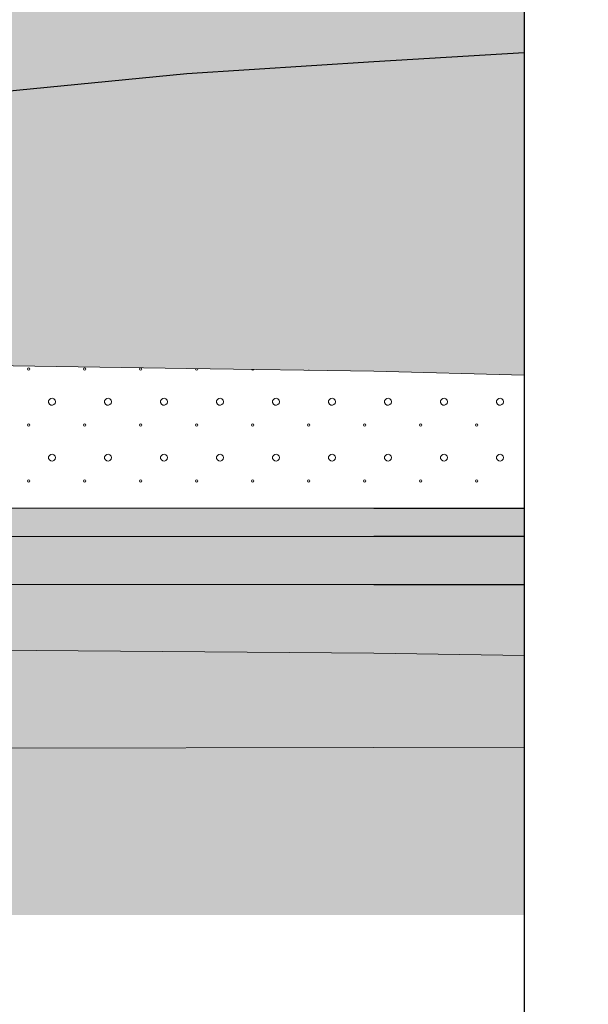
# Model space of a CAD drawing. Header units: millimetres. Extents: x 615418 to 955542, y 450519 to 646666.
# Tile 73 of 84: x 942257 to 955542, y 577869 to 600895. Entities that reach past the tile are written whole.
import ezdxf

# ---------------------------------------------------------------- set-up
doc = ezdxf.new("R2010")
doc.units = ezdxf.units.MM
doc.layers.add('Bound', color=7, linetype='Continuous')
doc.layers.add('Fill', color=7, linetype='Continuous')
pattern_1 = [(197.87055, (767405.044, 606052.442), (-2090.787921, -696.5901627), [8.1465, -22691.8873]), (197.87055, (767060.044, 605707.442), (-2090.787921, -696.5901627), [8.1465, -22691.8873]), (270, (767052.3, 605704.9), (696.9293, 4e-14), [8.146, -688.4443]), (270, (767397.3, 606049.9), (696.9293, 4e-14), [8.146, -688.4443]), (342.12945, (767397.394, 606041.792), (19514.0205961, -6269.3114633), [8.1465, -22691.8873]), (342.12945, (767052.394, 605696.792), (19514.0205961, -6269.3114633), [8.1465, -22691.8873]), (53.95936, (767405.044, 606039.24), (3484.646535, 4876.131138), [8.1465, -9468.1]), (53.95936, (767060.044, 605694.24), (3484.646535, 4876.131138), [8.1465, -9468.1]), (126.04064, (767064.874, 605700.84), (-2090.787921, 2786.36065), [8.146, -9468.1007]), (126.04064, (767409.874, 606045.84), (-2090.787921, 2786.36065), [8.146, -9468.1007])]

msp = doc.modelspace()

# ---------------------------------------------------------------- hatches: boundary and pattern name
at = {"layer": 'Fill', "lineweight": 13}
h = msp.add_hatch(dxfattribs=at)
h.set_pattern_fill('GR29', color=256, scale=1500, pattern_type=2)
h.set_pattern_definition(pattern_1)
h.paths.add_polyline_path([(946165.8, 599637.2), (950535.1, 599915.3), (954042.3, 600127.5), (954042.3, 602231.5), (955542.3, 603231.5), (954989.5, 603415.7), (954042.3, 603379.5), (951843.6, 603295.4), (943944.1, 603034.7), (933579.3, 602648.5), (923214.4, 602235), (912849.6, 601812.2), (902484.8, 601398.7), (892119.9, 601012.4), (890601, 600962.3), (886930.5, 600781.1), (884340, 600669.3), (881749.5, 600557.5), (879158.8, 600462.1), (876568.2, 600366.7), (873977.5, 600271.3), (871386.9, 600175.9), (868796.1, 600100.4), (866205.3, 600025), (863614.5, 599949.5), (861023.8, 599874), (858432.9, 599820.9), (855841.9, 599767.9), (853251, 599714.8), (850660.1, 599661.8), (847475.8, 599545.8), (840295.8, 599545.8), (837106.8, 599545.8), (834117.9, 599545.8), (831128.9, 599545.8), (828139.9, 599545.9), (825151, 599545.9), (822162, 599545.9), (819173, 599545.9), (817678.5, 599545.8), (816903.7, 599474.9), (816157.8, 599418.1), (815411.8, 599362), (814665.9, 599305.8), (813920, 599249.7), (813174, 599193.6), (812428, 599139.8), (811682, 599085.9), (810936, 599032.1), (810190.1, 598978.2), (809444, 598928), (808697.8, 598877.8), (807951.7, 598827.6), (807205.6, 598777.4), (806459.4, 598732.1), (805713.2, 598686.8), (804966.9, 598641.5), (804220.7, 598596.3), (803474.2, 598556.9), (802727.8, 598517.5), (801981.4, 598478.1), (801235, 598438.7), (800488.4, 598406.1), (799741.8, 598373.4), (798995.2, 598340.7), (798248.6, 598308), (797501.7, 598282.4), (796754.9, 598256.9), (796008.1, 598231.4), (795136.3, 598205.1), (795071.3, 598205.7), (793411.4, 598203.9), (791761.5, 598198.1), (790111.6, 598188.7), (788461.7, 598176.1), (786811.8, 598160.8), (785161.9, 598143.7), (783512.1, 598125.2), (781862.2, 598106.4), (780212.3, 598088), (778562.4, 598070.8), (776912.5, 598055.6), (775262.6, 598043), (773612.7, 598033.6), (771962.8, 598027.8), (770212.9, 598025.8), (765601, 598053), (761089.1, 598133.5), (756577.2, 598263.6), (752065.3, 598437.8), (747553.4, 598648.3), (743041.5, 598886.1), (738529.6, 599140.7), (734017.7, 599401), (729505.8, 599655.6), (724993.9, 599893.3), (720482, 600103.9), (715970.1, 600278.1), (711458.2, 600408.2), (706946.3, 600488.6), (702434.4, 600515.8), (688535.1, 600172.8), (657179.2, 600049), (648050.1, 600607.1), (638506.2, 601983), (633618.5, 603231.5), (632118.4, 602231.5), (632118.4, 594516.2), (648050.1, 593573.8), (688535.1, 593577.4), (705044.4, 593577.3), (721336.5, 593180.5), (737628.6, 592783.6), (755362.9, 594099.9), (766712.9, 594451.3), (770212.9, 594545.8), (795161.3, 594606.1), (798250.3, 594601.9), (801239.2, 594590.3), (804228.2, 594571.5), (807217.2, 594546.3), (810206.1, 594515.8), (813195.1, 594481.5), (816184.1, 594444.7), (819173, 594407), (822162, 594370.2), (825151, 594335.8), (828139.9, 594305.4), (831128.9, 594280.2), (834117.9, 594261.4), (837106.8, 594249.8), (840295.8, 594245.8), (847475.8, 594245.7), (885266.5, 593669.6)])
at = {"layer": 'Fill'}
h = msp.add_hatch(dxfattribs=at)
h.set_pattern_fill('GR28', color=256, scale=1500, pattern_type=2)
h.set_pattern_definition([(90, (766712.94, 605367.84), (-375, 375), [16.5, -733.5]), (45, (766712.94, 605384.34), (-375, 375), [16.9706, -513.3595]), (0, (766724.94, 605396.34), (375, 375), [16.5, -733.5]), (315, (766741.44, 605396.34), (375, 375), [16.9706, -513.3595]), (90, (766753.44, 605367.84), (-375, 375), [16.5, -733.5]), (45, (766741.44, 605355.84), (-375, 375), [16.9706, -513.3595]), (0, (766724.94, 605355.84), (375, 375), [16.5, -733.5]), (315, (766712.94, 605367.84), (375, 375), [16.9706, -513.3595])])
h.paths.add_polyline_path([(954042.3, 600127.5), (950535.1, 599915.3), (946165.8, 599637.2), (885266.5, 593669.6), (946165.8, 592741.3), (950535.1, 592674.7), (954042.3, 592578.9)])
h = msp.add_hatch(dxfattribs=at)
h.set_pattern_fill('GR39', color=256, scale=1500, style=0, pattern_type=2)
h.set_pattern_definition([(0, (767140.44, 605463.8), (0, 868.83), [0, -843]), (0, (767681.94, 606009.8), (0, 868.83), [0, -843]), (0, (766838.94, 606009.8), (0, 868.83), [0, -843]), (46.589094, (767045.944, 606216.842), (32034, 33884.37), [159.48, -47680.6918]), (45.009384, (767552.944, 605880.842), (843, 868.83), [168.765, -40372.0644]), (44.01591, (767209.444, 605534.342), (843, 868.83), [182.1, -18573.4564]), (45.009384, (767381.944, 605709.842), (843, 868.83), [177.105, -40363.7244]), (46.627721, (766880.944, 606048.842), (30348, 32146.71), [189.63, -45229.577])])
h.paths.add_polyline_path([(950535.1, 589467.2), (887299.3, 589503.6), (870695.8, 589503.6), (872826.4, 588767.2), (887299.3, 588767.2), (950535.1, 588806.8), (954042.3, 588810.7), (954042.3, 589463.6)])
h = msp.add_hatch(dxfattribs=at)
h.set_pattern_fill('GR30', color=256, scale=1500, style=0, pattern_type=2)
h.set_pattern_definition([(197.866148, (766950.019, 605597.732), (-1469.25, -489.3829239), [8.8168, -15942.6809]), (197.866148, (767197.519, 605845.232), (-1469.25, -489.3829239), [8.8168, -15942.6809]), (270, (767189.1, 605842.5), (489.75, 3e-14), [8.8168, -480.5661]), (270, (766941.6, 605595), (489.75, 3e-14), [8.8168, -480.5661]), (342.133852, (766941.694, 605586.242), (13713.0000001, -4404.4463148), [8.817, -15942.6807]), (342.133852, (767189.194, 605833.742), (13713.0000001, -4404.4463148), [8.817, -15942.6807]), (53.95219, (766949.944, 605583.392), (2448.75, 3425.680467), [8.817, -6649.238]), (53.95219, (767197.444, 605830.892), (2448.75, 3425.680467), [8.817, -6649.238]), (126.04781, (767202.694, 605838.092), (-1469.25, 1957.5316954), [8.8168, -6649.2382]), (126.04781, (766955.194, 605590.592), (-1469.25, 1957.5316954), [8.8168, -6649.2382])])
h.paths.add_polyline_path([(946165.8, 588804.1), (887299.3, 588767.2), (872826.4, 588767.2), (872840.4, 588762.3), (874019, 588355), (875942.2, 587727.7), (887299.3, 587687.2), (946165.8, 587678.5), (950535.1, 587677.8), (954042.3, 587676.9), (954042.3, 588810.7), (950535.1, 588806.8)])
at = {"layer": 'Fill', "lineweight": 13}
h = msp.add_hatch(dxfattribs=at)
h.set_pattern_fill('GR38', color=256, scale=1500, pattern_type=2)
h.set_pattern_definition([(45, (766713, 607455.8), (0, 3150), [1484.925, -2969.85]), (45, (768813, 605355.8), (0, 3150), [1484.925, -2969.85]), (45, (766713, 605355.8), (0, 3150), [2121.3, -2333.473]), (45, (768213, 606855.8), (0, 3150), [2333.4, -2121.373]), (45, (767763, 605355.8), (0, 3150), [2969.85, -1484.923]), (45, (766713, 606405.8), (0, 3150), [2969.85, -1484.923])])
h.paths.add_polyline_path([(954042.3, 587676.9), (950535.1, 587677.8), (887299.3, 587687.2), (875942.2, 587727.7), (877670.5, 587414.2), (881182.4, 586834.2), (884424.8, 586602), (950535.1, 586078.2), (954042.3, 586028.3)])
h.paths.add_polyline_path([(705044.4, 586944.2), (688535.1, 586944.3), (648050.1, 587038.5), (632118.4, 587038.5), (632118.4, 583392.7), (648050.1, 583392.7), (688535.1, 583082.4), (705044.4, 583082.3), (755362.9, 583329.5), (766712.9, 583133.1), (770212.9, 583130.7), (795161.3, 583525), (840295.8, 583746.7), (847475.8, 583745.8), (950535.1, 583871.1), (954042.3, 583878.8), (954042.3, 586028.3), (950535.1, 586078.2), (884424.8, 586602), (847475.8, 586554.3), (840295.8, 586545), (795161.3, 585803.9), (770212.9, 585235.6), (766712.9, 585219.8), (755362.9, 585213.2)])
h = msp.add_hatch(dxfattribs=at)
h.set_pattern_fill('GR29', color=256, scale=1500, pattern_type=2)
h.set_pattern_definition(pattern_1)
h.paths.add_polyline_path([(759209.5, 580399.1), (760209.5, 579958.3), (954042.3, 579958.3), (954042.3, 583878.8), (950535.1, 583871.1), (847475.8, 583745.8), (840295.8, 583746.7), (795161.3, 583525), (770212.9, 583130.7), (766712.9, 583133.1), (755362.9, 583329.5), (705044.4, 583082.3), (688535.1, 583082.4), (648050.1, 583392.7), (632118.4, 583392.7), (632118.4, 579958.3), (757209.5, 579958.3), (758209.5, 579976.3)])

# ---------------------------------------------------------------- linework, layer by layer
for points in [[(954042.3, 635205.8), (954042.3, 605231.5), (952542.3, 604231.5), (955542.3, 603231.5), (954042.3, 602231.5), (954042.3, 554842.4)], [(954042.3, 635205.8), (954042.3, 605231.5), (952542.3, 604231.5), (955542.3, 603231.5), (954042.3, 602231.5), (954042.3, 554842.4)], [(950535.1, 599915.3), (954042.3, 600127.5)], [(954042.3, 589463.6), (950535.1, 589467.2), (887299.3, 589503.6), (870695.8, 589503.6)], [(954042.3, 588810.7), (950535.1, 588806.8), (887299.3, 588767.2), (872826.4, 588767.2)], [(954042.3, 587676.9), (950535.1, 587677.8), (887299.3, 587687.2), (875942.2, 587727.7)]]:
    msp.add_lwpolyline(points)
at = {"lineweight": 13}
for points in [[(847475.8, 594245.7), (885266.5, 593669.6), (946165.8, 592741.3), (950535.1, 592674.7), (954042.3, 592578.9)], [(847475.8, 593646.1), (855789.4, 593464.6), (859458.9, 592888.1), (863217.7, 591936.8), (867830.4, 590530.2), (870695.8, 589503.6), (872840.4, 588762.3), (874019, 588355), (875942.2, 587727.7), (877670.5, 587414.2), (881182.4, 586834.2), (884424.8, 586602), (950535.1, 586078.2), (954042.3, 586028.3)]]:
    msp.add_lwpolyline(points, dxfattribs=at)
at = {"layer": 'Bound'}
msp.add_lwpolyline([(885266.5, 593669.6), (946165.8, 599637.2), (950535.1, 599915.3)], dxfattribs=at)
at = {"layer": 'Bound', "lineweight": 13}
msp.add_lwpolyline([(954042.3, 583878.8), (950535.1, 583871.1), (847475.8, 583745.8), (840295.8, 583746.7), (795161.3, 583525), (770212.9, 583130.7), (766712.9, 583133.1), (755362.9, 583329.5), (705044.4, 583082.3), (688535.1, 583082.4), (648050.1, 583392.7), (632118.4, 583392.7)], dxfattribs=at)
at = {"layer": 'Fill', "linetype": 'Continuous', "lineweight": 13}
for p, q in [((942447.7, 592743.4), (942439.4, 592723.2)), ((942439.5, 592723.3), (942447.9, 592703.1)), ((942447.7, 592703), (942468, 592694.7)), ((942468, 592751.8), (942447.8, 592743.5)), ((942488.2, 592743.4), (942468, 592751.8)), ((942468, 592694.8), (942488.3, 592703.1)), ((942496.6, 592723.3), (942488.2, 592743.5)), ((942488.2, 592703), (942496.5, 592723.2)), ((943756, 592743.4), (943747.7, 592723.2)), ((943747.8, 592723.3), (943756.2, 592703.1)), ((943756, 592703), (943776.3, 592694.7)), ((943776.3, 592751.8), (943756.1, 592743.5)), ((943796.5, 592743.4), (943776.3, 592751.8)), ((943776.3, 592694.8), (943796.6, 592703.1)), ((943804.9, 592723.3), (943796.5, 592743.5)), ((943796.5, 592703), (943804.8, 592723.2)), ((945064.4, 592743.4), (945056, 592723.2)), ((945056.1, 592723.3), (945064.5, 592703.1)), ((945084.7, 592751.8), (945064.4, 592743.5)), ((945064.4, 592703), (945084.6, 592694.7)), ((945104.8, 592743.4), (945084.6, 592751.8)), ((945084.7, 592694.8), (945104.9, 592703.1)), ((945113.2, 592723.3), (945104.8, 592743.5)), ((945104.8, 592703), (945113.1, 592723.2)), ((946370.5, 592738.2), (946364.3, 592723.2)), ((946364.4, 592723.3), (946372.8, 592703.1)), ((946372.7, 592703), (946392.9, 592694.7)), ((946393, 592694.8), (946413.2, 592703.1)), ((946413.1, 592703), (946421.4, 592723.2)), ((946421.5, 592723.3), (946415.6, 592737.5)), ((947674.8, 592718.3), (947681.1, 592703.1)), ((947681, 592703), (947701.2, 592694.7)), ((947701.3, 592694.8), (947721.5, 592703.1)), ((947721.4, 592703), (947727.4, 592717.5)), ((949001.1, 592698.1), (949009.5, 592694.7)), ((949009.6, 592694.8), (949017, 592697.9)), ((942950.8, 592014), (942932.7, 591979.4)), ((942983, 592036.2), (942950.8, 592014)), ((943021.7, 592040.9), (942983, 592036.2)), ((943058.3, 592027.1), (943021.8, 592040.9)), ((943084.2, 591997.9), (943058.4, 592027.2)), ((944259.1, 592014), (944241, 591979.4)), ((944291.3, 592036.2), (944259.1, 592014)), ((944330, 592040.9), (944291.3, 592036.2)), ((944366.6, 592027.1), (944330.1, 592040.9)), ((944392.5, 591997.9), (944366.7, 592027.2)), ((945567.4, 592014), (945549.3, 591979.4)), ((945599.6, 592036.2), (945567.4, 592014)), ((945638.4, 592040.9), (945599.6, 592036.2)), ((945674.9, 592027.1), (945638.4, 592040.9)), ((945700.8, 591997.9), (945675, 592027.2)), ((946875.7, 592014), (946857.6, 591979.4)), ((946907.9, 592036.2), (946875.8, 592014)), ((946946.7, 592040.9), (946907.9, 592036.2)), ((946983.2, 592027.1), (946946.7, 592040.9)), ((947009.1, 591997.9), (946983.3, 592027.2)), ((948184, 592014), (948165.9, 591979.4)), ((948216.2, 592036.2), (948184.1, 592014)), ((948255, 592040.9), (948216.2, 592036.2)), ((948291.5, 592027.1), (948255, 592040.9)), ((948317.4, 591997.9), (948291.6, 592027.2)), ((949492.3, 592014), (949474.2, 591979.4)), ((949524.5, 592036.2), (949492.4, 592014)), ((949563.3, 592040.9), (949524.5, 592036.2)), ((949599.8, 592027.1), (949563.3, 592040.9)), ((949625.7, 591997.9), (949599.9, 592027.2)), ((950800.6, 592014), (950782.5, 591979.4)), ((950832.8, 592036.2), (950800.7, 592014)), ((950871.6, 592040.9), (950832.8, 592036.2)), ((950908.1, 592027.1), (950871.6, 592040.9)), ((950934, 591997.9), (950908.2, 592027.2)), ((952108.9, 592014), (952090.8, 591979.4)), ((952141.1, 592036.2), (952109, 592014)), ((952179.9, 592040.9), (952141.1, 592036.2)), ((952216.4, 592027.1), (952179.9, 592040.9)), ((952242.3, 591997.9), (952216.5, 592027.2)), ((953417.2, 592014), (953399.1, 591979.4)), ((953449.4, 592036.2), (953417.3, 592014)), ((953488.2, 592040.9), (953449.4, 592036.2)), ((953524.7, 592027.1), (953488.2, 592040.9)), ((953550.6, 591997.9), (953524.8, 592027.2)), ((942932.7, 591979.4), (942932.7, 591940.4)), ((942932.7, 591940.3), (942950.8, 591905.7)), ((942950.8, 591905.7), (942983, 591883.5)), ((942983, 591883.5), (943021.8, 591878.8)), ((943021.7, 591878.9), (943058.3, 591892.7)), ((943058.3, 591892.7), (943084.2, 591922)), ((943084.2, 591921.9), (943093.5, 591959.9)), ((943093.7, 591959.9), (943084.4, 591997.9)), ((944241, 591979.4), (944241, 591940.4)), ((944241, 591940.3), (944259.1, 591905.7)), ((944259.1, 591905.7), (944291.3, 591883.5)), ((944291.3, 591883.5), (944330.1, 591878.8)), ((944330, 591878.9), (944366.6, 591892.7)), ((944366.6, 591892.7), (944392.5, 591922)), ((944392.5, 591921.9), (944401.8, 591959.9)), ((944402, 591959.9), (944392.7, 591997.9)), ((945549.3, 591979.4), (945549.3, 591940.4)), ((945549.3, 591940.3), (945567.4, 591905.7)), ((945567.4, 591905.7), (945599.6, 591883.5)), ((945599.6, 591883.5), (945638.4, 591878.8)), ((945638.4, 591878.9), (945674.9, 591892.7)), ((945674.9, 591892.7), (945700.8, 591922)), ((945700.8, 591921.9), (945710.1, 591959.9)), ((945710.3, 591959.9), (945701, 591997.9)), ((946857.6, 591979.4), (946857.6, 591940.4)), ((946857.6, 591940.3), (946875.7, 591905.7)), ((946875.7, 591905.7), (946907.9, 591883.5)), ((946907.9, 591883.5), (946946.7, 591878.8)), ((946946.7, 591878.9), (946983.2, 591892.7)), ((946983.2, 591892.7), (947009.1, 591922)), ((947009.1, 591921.9), (947018.4, 591959.9)), ((947018.6, 591959.9), (947009.3, 591997.9)), ((948165.9, 591979.4), (948165.9, 591940.4)), ((948165.9, 591940.3), (948184, 591905.7)), ((948184, 591905.7), (948216.2, 591883.5)), ((948216.2, 591883.5), (948255, 591878.8)), ((948255, 591878.9), (948291.5, 591892.7)), ((948291.5, 591892.7), (948317.4, 591922)), ((948317.4, 591921.9), (948326.7, 591959.9)), ((948326.9, 591959.9), (948317.6, 591997.9)), ((949474.2, 591979.4), (949474.2, 591940.4)), ((949474.2, 591940.3), (949492.3, 591905.7)), ((949492.3, 591905.7), (949524.5, 591883.5)), ((949524.5, 591883.5), (949563.3, 591878.8)), ((949563.3, 591878.9), (949599.8, 591892.7)), ((949599.8, 591892.7), (949625.7, 591922)), ((949625.7, 591921.9), (949635, 591959.9)), ((949635.2, 591959.9), (949625.9, 591997.9)), ((950782.5, 591979.4), (950782.5, 591940.4)), ((950782.5, 591940.3), (950800.6, 591905.7)), ((950800.6, 591905.7), (950832.8, 591883.5)), ((950832.8, 591883.5), (950871.6, 591878.8)), ((950871.6, 591878.9), (950908.1, 591892.7)), ((950908.1, 591892.7), (950934, 591922)), ((950934, 591921.9), (950943.3, 591959.9)), ((950943.5, 591959.9), (950934.2, 591997.9)), ((952090.8, 591979.4), (952090.8, 591940.4)), ((952090.8, 591940.3), (952108.9, 591905.7)), ((952108.9, 591905.7), (952141.1, 591883.5)), ((952141.1, 591883.5), (952179.9, 591878.8)), ((952179.9, 591878.9), (952216.4, 591892.7)), ((952216.4, 591892.7), (952242.3, 591922)), ((952242.3, 591921.9), (952251.6, 591959.9)), ((952251.8, 591959.9), (952242.5, 591997.9)), ((953399.1, 591979.4), (953399.1, 591940.4)), ((953399.1, 591940.3), (953417.2, 591905.7)), ((953417.2, 591905.7), (953449.4, 591883.5)), ((953449.4, 591883.5), (953488.2, 591878.8)), ((953488.2, 591878.9), (953524.7, 591892.7)), ((953524.7, 591892.7), (953550.6, 591922)), ((953550.6, 591921.9), (953559.9, 591959.9)), ((953560.1, 591959.9), (953550.9, 591997.9)), ((942447.7, 591435.9), (942439.4, 591415.7)), ((942439.5, 591415.8), (942447.9, 591395.6)), ((942447.7, 591395.5), (942468, 591387.2)), ((942468, 591444.3), (942447.8, 591436)), ((942488.2, 591435.9), (942468, 591444.3)), ((942468, 591387.3), (942488.3, 591395.7)), ((942496.6, 591415.8), (942488.2, 591436)), ((942488.2, 591395.5), (942496.5, 591415.7)), ((943756, 591435.9), (943747.7, 591415.7)), ((943747.8, 591415.8), (943756.2, 591395.6)), ((943756, 591395.5), (943776.3, 591387.2)), ((943776.3, 591444.3), (943756.1, 591436)), ((943796.5, 591435.9), (943776.3, 591444.3)), ((943776.3, 591387.3), (943796.6, 591395.7)), ((943804.9, 591415.8), (943796.5, 591436)), ((943796.5, 591395.5), (943804.8, 591415.7)), ((945064.4, 591435.9), (945056, 591415.7)), ((945056.1, 591415.8), (945064.5, 591395.6)), ((945084.7, 591444.3), (945064.4, 591436)), ((945064.4, 591395.5), (945084.6, 591387.2)), ((945104.8, 591435.9), (945084.6, 591444.3)), ((945084.7, 591387.3), (945104.9, 591395.7)), ((945113.2, 591415.8), (945104.8, 591436)), ((945104.8, 591395.5), (945113.1, 591415.7)), ((946372.7, 591435.9), (946364.3, 591415.7)), ((946364.4, 591415.8), (946372.8, 591395.6)), ((946393, 591444.3), (946372.7, 591436)), ((946372.7, 591395.5), (946392.9, 591387.2)), ((946413.1, 591435.9), (946392.9, 591444.3)), ((946393, 591387.3), (946413.2, 591395.7)), ((946421.5, 591415.8), (946413.1, 591436)), ((946413.1, 591395.5), (946421.4, 591415.7)), ((947681, 591435.9), (947672.6, 591415.7)), ((947672.7, 591415.8), (947681.1, 591395.6)), ((947701.3, 591444.3), (947681, 591436)), ((947681, 591395.5), (947701.2, 591387.2)), ((947721.4, 591435.9), (947701.2, 591444.3)), ((947701.3, 591387.3), (947721.5, 591395.7)), ((947729.8, 591415.8), (947721.4, 591436)), ((947721.4, 591395.5), (947729.8, 591415.7)), ((948989.3, 591435.9), (948980.9, 591415.7)), ((948981, 591415.8), (948989.4, 591395.6)), ((949009.6, 591444.3), (948989.3, 591436)), ((948989.3, 591395.5), (949009.5, 591387.2)), ((949029.7, 591435.9), (949009.5, 591444.3)), ((949009.6, 591387.3), (949029.8, 591395.7)), ((949029.7, 591395.5), (949038.1, 591415.7)), ((949038.1, 591415.8), (949029.8, 591436)), ((950297.6, 591435.9), (950289.2, 591415.7)), ((950289.3, 591415.8), (950297.7, 591395.6)), ((950317.9, 591444.3), (950297.6, 591436)), ((950297.6, 591395.5), (950317.8, 591387.2)), ((950338, 591435.9), (950317.8, 591444.3)), ((950317.9, 591387.3), (950338.1, 591395.7)), ((950338, 591395.5), (950346.4, 591415.7)), ((950346.4, 591415.8), (950338.1, 591436)), ((951605.9, 591435.9), (951597.5, 591415.7)), ((951597.6, 591415.8), (951606, 591395.6)), ((951626.2, 591444.3), (951605.9, 591436)), ((951605.9, 591395.5), (951626.1, 591387.2)), ((951646.3, 591435.9), (951626.1, 591444.3)), ((951626.2, 591387.3), (951646.4, 591395.7)), ((951646.3, 591395.5), (951654.7, 591415.7)), ((951654.7, 591415.8), (951646.4, 591436)), ((952914.2, 591435.9), (952905.8, 591415.7)), ((952905.9, 591415.8), (952914.3, 591395.6)), ((952914.2, 591395.5), (952934.4, 591387.2)), ((952934.5, 591444.3), (952914.3, 591436)), ((952954.6, 591435.9), (952934.4, 591444.3)), ((952934.5, 591387.3), (952954.7, 591395.7)), ((952954.6, 591395.5), (952963, 591415.7)), ((952963, 591415.8), (952954.7, 591436)), ((942950.8, 590706.5), (942932.7, 590671.9)), ((942932.7, 590671.9), (942932.7, 590632.9)), ((942932.7, 590632.8), (942950.8, 590598.2)), ((942983, 590728.8), (942950.8, 590706.5)), ((943021.7, 590733.4), (942983, 590728.7)), ((943058.3, 590719.6), (943021.8, 590733.5)), ((943084.2, 590690.4), (943058.4, 590719.7)), ((943084.2, 590614.4), (943093.5, 590652.4)), ((943093.7, 590652.4), (943084.4, 590690.4)), ((944259.1, 590706.5), (944241, 590671.9)), ((944241, 590671.9), (944241, 590632.9)), ((944241, 590632.8), (944259.1, 590598.2)), ((944291.3, 590728.8), (944259.1, 590706.5)), ((944330, 590733.4), (944291.3, 590728.7)), ((944366.6, 590719.6), (944330.1, 590733.5)), ((944392.5, 590690.4), (944366.7, 590719.7)), ((944392.5, 590614.4), (944401.8, 590652.4)), ((944402, 590652.4), (944392.7, 590690.4)), ((945567.4, 590706.5), (945549.3, 590671.9)), ((945549.3, 590671.9), (945549.3, 590632.9)), ((945549.3, 590632.8), (945567.4, 590598.2)), ((945599.6, 590728.8), (945567.4, 590706.5)), ((945638.4, 590733.4), (945599.6, 590728.7)), ((945674.9, 590719.6), (945638.4, 590733.5)), ((945700.8, 590690.4), (945675, 590719.7)), ((945700.8, 590614.4), (945710.1, 590652.4)), ((945710.3, 590652.4), (945701, 590690.4)), ((946875.7, 590706.5), (946857.6, 590671.9)), ((946857.6, 590671.9), (946857.6, 590632.9)), ((946857.6, 590632.8), (946875.7, 590598.2)), ((946907.9, 590728.8), (946875.8, 590706.5)), ((946946.7, 590733.4), (946907.9, 590728.7)), ((946983.2, 590719.6), (946946.7, 590733.5)), ((947009.1, 590690.4), (946983.3, 590719.7)), ((947009.1, 590614.4), (947018.4, 590652.4)), ((947018.6, 590652.4), (947009.3, 590690.4)), ((948184, 590706.5), (948165.9, 590671.9)), ((948165.9, 590671.9), (948165.9, 590632.9)), ((948165.9, 590632.8), (948184, 590598.2)), ((948216.2, 590728.8), (948184.1, 590706.5)), ((948255, 590733.4), (948216.2, 590728.7)), ((948291.5, 590719.6), (948255, 590733.5)), ((948317.4, 590690.4), (948291.6, 590719.7)), ((948317.4, 590614.4), (948326.7, 590652.4)), ((948326.9, 590652.4), (948317.6, 590690.4)), ((949492.3, 590706.5), (949474.2, 590671.9)), ((949474.2, 590671.9), (949474.2, 590632.9)), ((949474.2, 590632.8), (949492.3, 590598.2)), ((949524.5, 590728.8), (949492.4, 590706.5)), ((949563.3, 590733.4), (949524.5, 590728.7)), ((949599.8, 590719.6), (949563.3, 590733.5)), ((949625.7, 590690.4), (949599.9, 590719.7)), ((949625.7, 590614.4), (949635, 590652.4)), ((949635.2, 590652.4), (949625.9, 590690.4)), ((950800.6, 590706.5), (950782.5, 590671.9)), ((950782.5, 590671.9), (950782.5, 590632.9)), ((950782.5, 590632.8), (950800.6, 590598.2)), ((950832.8, 590728.8), (950800.7, 590706.5)), ((950871.6, 590733.4), (950832.8, 590728.7)), ((950908.1, 590719.6), (950871.6, 590733.5)), ((950934, 590690.4), (950908.2, 590719.7)), ((950934, 590614.4), (950943.3, 590652.4)), ((950943.5, 590652.4), (950934.2, 590690.4)), ((952108.9, 590706.5), (952090.8, 590671.9)), ((952090.8, 590671.9), (952090.8, 590632.9)), ((952090.8, 590632.8), (952108.9, 590598.2)), ((952141.1, 590728.8), (952109, 590706.5)), ((952179.9, 590733.4), (952141.1, 590728.7)), ((952216.4, 590719.6), (952179.9, 590733.5)), ((952242.3, 590690.4), (952216.5, 590719.7)), ((952242.3, 590614.4), (952251.6, 590652.4)), ((952251.8, 590652.4), (952242.5, 590690.4)), ((953417.2, 590706.5), (953399.1, 590671.9)), ((953399.1, 590671.9), (953399.1, 590632.9)), ((953399.1, 590632.8), (953417.2, 590598.2)), ((953449.4, 590728.8), (953417.3, 590706.5)), ((953488.2, 590733.4), (953449.4, 590728.7)), ((953524.7, 590719.6), (953488.2, 590733.5)), ((953550.6, 590690.4), (953524.8, 590719.7)), ((953550.6, 590614.4), (953559.9, 590652.4)), ((953560.1, 590652.4), (953550.9, 590690.4)), ((942950.8, 590598.3), (942983, 590576)), ((942983, 590576), (943021.8, 590571.3)), ((943021.7, 590571.4), (943058.3, 590585.2)), ((943058.3, 590585.2), (943084.2, 590614.5)), ((944259.1, 590598.3), (944291.3, 590576)), ((944291.3, 590576), (944330.1, 590571.3)), ((944330, 590571.4), (944366.6, 590585.2)), ((944366.6, 590585.2), (944392.5, 590614.5)), ((945567.4, 590598.3), (945599.6, 590576)), ((945599.6, 590576), (945638.4, 590571.3)), ((945638.4, 590571.4), (945674.9, 590585.2)), ((945674.9, 590585.2), (945700.8, 590614.5)), ((946875.7, 590598.3), (946907.9, 590576)), ((946907.9, 590576), (946946.7, 590571.3)), ((946946.7, 590571.4), (946983.2, 590585.2)), ((946983.2, 590585.2), (947009.1, 590614.5)), ((948184, 590598.3), (948216.2, 590576)), ((948216.2, 590576), (948255, 590571.3)), ((948255, 590571.4), (948291.5, 590585.2)), ((948291.5, 590585.2), (948317.4, 590614.5)), ((949492.3, 590598.3), (949524.5, 590576)), ((949524.5, 590576), (949563.3, 590571.3)), ((949563.3, 590571.4), (949599.8, 590585.2)), ((949599.8, 590585.2), (949625.7, 590614.5)), ((950800.6, 590598.3), (950832.8, 590576)), ((950832.8, 590576), (950871.6, 590571.3)), ((950871.6, 590571.4), (950908.1, 590585.2)), ((950908.1, 590585.2), (950934, 590614.5)), ((952108.9, 590598.3), (952141.1, 590576)), ((952141.1, 590576), (952179.9, 590571.3)), ((952179.9, 590571.4), (952216.4, 590585.2)), ((952216.4, 590585.2), (952242.3, 590614.5)), ((953417.2, 590598.3), (953449.4, 590576)), ((953449.4, 590576), (953488.2, 590571.3)), ((953488.2, 590571.4), (953524.7, 590585.2)), ((953524.7, 590585.2), (953550.6, 590614.5)), ((942447.7, 590128.4), (942439.4, 590108.2)), ((942439.5, 590108.3), (942447.9, 590088.1)), ((942447.7, 590088), (942468, 590079.7)), ((942468, 590136.8), (942447.8, 590128.5)), ((942488.2, 590128.4), (942468, 590136.8)), ((942468, 590079.8), (942488.3, 590088.2)), ((942496.6, 590108.3), (942488.2, 590128.5)), ((942488.2, 590088), (942496.5, 590108.2)), ((943756, 590128.4), (943747.7, 590108.2)), ((943747.8, 590108.3), (943756.2, 590088.1)), ((943756, 590088), (943776.3, 590079.7)), ((943776.3, 590136.8), (943756.1, 590128.5)), ((943796.5, 590128.4), (943776.3, 590136.8)), ((943776.3, 590079.8), (943796.6, 590088.2)), ((943804.9, 590108.3), (943796.5, 590128.5)), ((943796.5, 590088), (943804.8, 590108.2)), ((945064.4, 590128.4), (945056, 590108.2)), ((945056.1, 590108.3), (945064.5, 590088.1)), ((945084.7, 590136.8), (945064.4, 590128.5)), ((945064.4, 590088), (945084.6, 590079.7)), ((945104.8, 590128.4), (945084.6, 590136.8)), ((945084.7, 590079.8), (945104.9, 590088.2)), ((945113.2, 590108.3), (945104.8, 590128.5)), ((945104.8, 590088), (945113.1, 590108.2)), ((946372.7, 590128.4), (946364.3, 590108.2)), ((946364.4, 590108.3), (946372.8, 590088.1)), ((946393, 590136.8), (946372.7, 590128.5)), ((946372.7, 590088), (946392.9, 590079.7)), ((946413.1, 590128.4), (946392.9, 590136.8)), ((946393, 590079.8), (946413.2, 590088.2)), ((946421.5, 590108.3), (946413.1, 590128.5)), ((946413.1, 590088), (946421.4, 590108.2)), ((947681, 590128.4), (947672.6, 590108.2)), ((947672.7, 590108.3), (947681.1, 590088.1)), ((947701.3, 590136.8), (947681, 590128.5)), ((947681, 590088), (947701.2, 590079.7)), ((947721.4, 590128.4), (947701.2, 590136.8)), ((947701.3, 590079.8), (947721.5, 590088.2)), ((947729.8, 590108.3), (947721.4, 590128.5)), ((947721.4, 590088), (947729.8, 590108.2)), ((948989.3, 590128.4), (948980.9, 590108.2)), ((948981, 590108.3), (948989.4, 590088.1)), ((949009.6, 590136.8), (948989.3, 590128.5)), ((948989.3, 590088), (949009.5, 590079.7)), ((949029.7, 590128.4), (949009.5, 590136.8)), ((949009.6, 590079.8), (949029.8, 590088.2)), ((949029.7, 590088), (949038.1, 590108.2)), ((949038.1, 590108.3), (949029.8, 590128.5)), ((950297.6, 590128.4), (950289.2, 590108.2)), ((950289.3, 590108.3), (950297.7, 590088.1)), ((950317.9, 590136.8), (950297.6, 590128.5)), ((950297.6, 590088), (950317.8, 590079.7)), ((950338, 590128.4), (950317.8, 590136.8)), ((950317.9, 590079.8), (950338.1, 590088.2)), ((950338, 590088), (950346.4, 590108.2)), ((950346.4, 590108.3), (950338.1, 590128.5)), ((951605.9, 590128.4), (951597.5, 590108.2)), ((951597.6, 590108.3), (951606, 590088.1)), ((951626.2, 590136.8), (951605.9, 590128.5)), ((951605.9, 590088), (951626.1, 590079.7)), ((951646.3, 590128.4), (951626.1, 590136.8)), ((951626.2, 590079.8), (951646.4, 590088.2)), ((951646.3, 590088), (951654.7, 590108.2)), ((951654.7, 590108.3), (951646.4, 590128.5)), ((952914.2, 590128.4), (952905.8, 590108.2)), ((952905.9, 590108.3), (952914.3, 590088.1)), ((952914.2, 590088), (952934.4, 590079.7)), ((952934.5, 590136.8), (952914.3, 590128.5)), ((952954.6, 590128.4), (952934.4, 590136.8)), ((952934.5, 590079.8), (952954.7, 590088.2)), ((952954.6, 590088), (952963, 590108.2)), ((952963, 590108.3), (952954.7, 590128.5))]:
    msp.add_line(p, q, dxfattribs=at)

doc.saveas('drawing.dxf')
